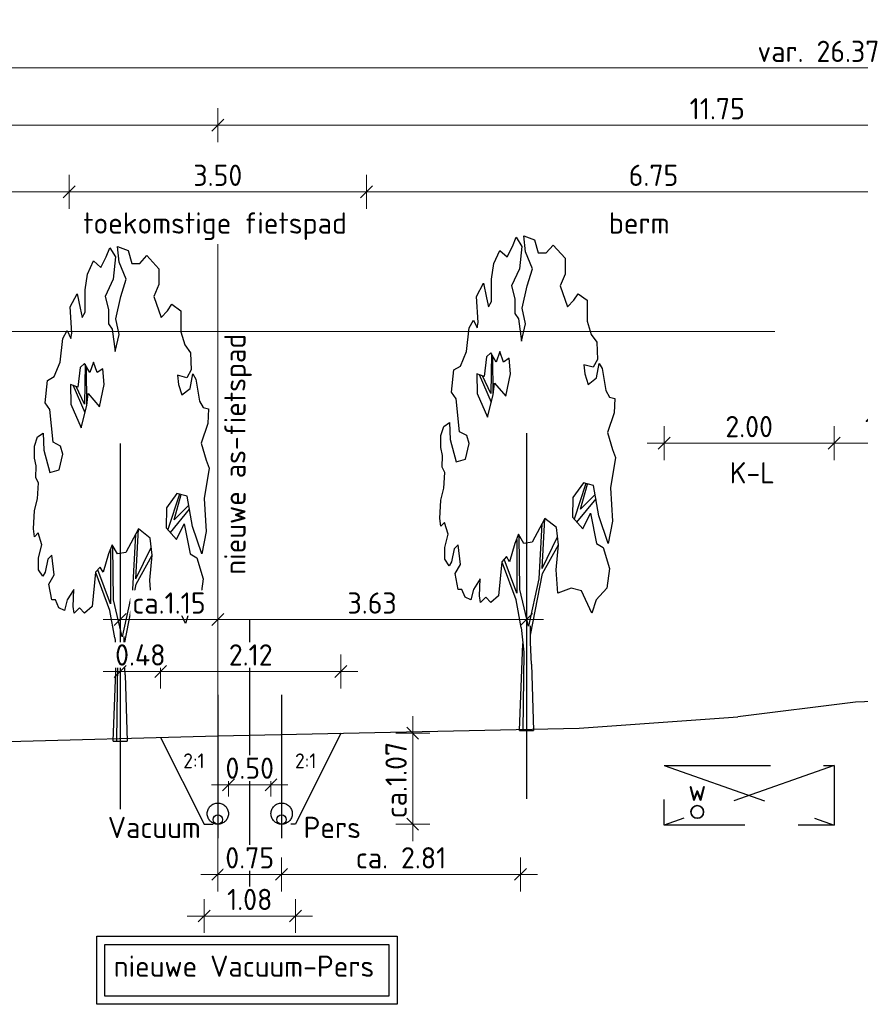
# Model space of a CAD drawing. Header units: metres. Extents: x 149090 to 161988, y 479090 to 487021.
# Tile 48 of 72: x 159083 to 159093, y 484429 to 484440. Entities that reach past the tile are written whole.
import ezdxf

# ---------------------------------------------------------------- set-up
doc = ezdxf.new("R2010")
doc.units = ezdxf.units.M
for name, pattern in [('AL-NAP_LIJN', [15.25, 12, -1.5, 0.25, -1.5]), ('AM-AS', [16, 10, -2, 2, -2]), ('DASHED2', [0.375, 0.25, -0.125])]:
    doc.linetypes.add(name, pattern=pattern)
doc.layers.get('0').update_dxf_attribs({"lineweight": 25})
doc.layers.get('Defpoints').update_dxf_attribs({"color": 211, "lineweight": 25})
for name, color, linetype, lineweight in [('N-WE-AM-AS_WEG_GEBIEDSONTSLUITINGSWEG-G', 10, 'AM-AS', 18), ('X-XX-AL-LEGENDA-S', 7, 'Continuous', 25), ('X-XX-AL-M', 7, 'Continuous', 18), ('X-XX-AL-NAP-G', 7, 'AL-NAP_LIJN', 18), ('X-XX-AL-PROFIEL-B-G', 7, 'Continuous', 25), ('X-XX-AL-PROFIEL-N-G', 7, 'Continuous', 35), ('X-XX-AL-T25', 7, 'Continuous', 25)]:
    doc.layers.add(name, color=color, linetype=linetype, lineweight=lineweight)
doc.styles.add('NLCS-ISO-M100-T25', font='NLCS-ISO.ttf')
doc.dimstyles.new('NLCS-M100-T25-SCHRAP-X_L2_H1', dxfattribs={"dimscale": 0.1, "dimtxt": 2.5, "dimasz": 1.4, "dimexe": 2, "dimexo": 2, "dimgap": 0.7, "dimtad": 1, "dimzin": 0, "dimdsep": 46, "dimtxsty": 'NLCS-ISO-M100-T25', "dimblk": 'OBLIQUE', "dimcen": 0, "dimdle": 2, "dimclrd": 256, "dimclre": 256, "dimclrt": 256, "dimadec": 1, "dimazin": 0, "dimtfac": 1, "dimtofl": 0, "dimtmove": 1, "dimatfit": 0, "dimldrblk": 'OBLIQUE', "dimfxl": 2, "dimfxlon": 1, "dimtfill": 1, "dimtfillclr": 254, "dimtolj": 1, "dimtzin": 0, "dimlwd": 18, "dimlwe": 18, "dimarcsym": 0})

# ---------------------------------------------------------------- blocks, each defined once
blk = doc.blocks.new('_Oblique')
at = {"color": 0, "linetype": 'ByBlock', "lineweight": -2}
blk.add_line((-0.5, -0.5), (0.5, 0.5), dxfattribs=at)
blk = doc.blocks.new('*D96')
at = {"layer": 'Defpoints', "color": 0, "transparency": 16777216}
for p in [(159084.977, 484438.987), (159084.977, 484437.588), (159096.727, 484437.588)]:
    blk.add_point(p, dxfattribs=at)
at = {"layer": 'X-XX-AL-M', "linetype": 'Continuous', "lineweight": 18, "transparency": 16777216}
for p, q in [((159084.977, 484438.787), (159084.977, 484439.187)), ((159096.727, 484438.787), (159096.727, 484439.187)), ((159096.927, 484438.987), (159084.777, 484438.987))]:
    blk.add_line(p, q, dxfattribs=at)
at = {"layer": 'X-XX-AL-M', "lineweight": 18, "transparency": 16777216, "xscale": 0.14, "yscale": 0.14, "zscale": 0.14, "rotation": 180}
blk.add_blockref('_Oblique', (159084.977, 484438.987), dxfattribs=at)
at = {"layer": 'X-XX-AL-M', "lineweight": 18, "transparency": 16777216, "xscale": 0.14, "yscale": 0.14, "zscale": 0.14}
blk.add_blockref('_Oblique', (159096.727, 484438.987), dxfattribs=at)
at = {"layer": 'X-XX-AL-M', "transparency": 16777216, "insert": (159090.852, 484439.182), "char_height": 0.25, "attachment_point": 5, "style": 'NLCS-ISO-M100-T25', "bg_fill": 3, "box_fill_scale": 1.1, "bg_fill_color": 256, "bg_fill_true_color": 13158600, "bg_fill_transparency": 0}
blk.add_mtext('\\A1;11.75', dxfattribs=at)
blk = doc.blocks.new('*D97')
at = {"layer": 'Defpoints', "color": 0, "transparency": 16777216}
for p in [(159105.227, 484439.662), (159078.857, 484436.559), (159105.227, 484436.559)]:
    blk.add_point(p, dxfattribs=at)
at = {"layer": 'X-XX-AL-M', "linetype": 'Continuous', "lineweight": 18, "transparency": 16777216}
for p, q in [((159078.857, 484439.462), (159078.857, 484439.862)), ((159105.227, 484439.462), (159105.227, 484439.862)), ((159078.657, 484439.662), (159105.427, 484439.662))]:
    blk.add_line(p, q, dxfattribs=at)
at = {"layer": 'X-XX-AL-M', "lineweight": 18, "transparency": 16777216, "xscale": 0.14, "yscale": 0.14, "zscale": 0.14, "rotation": 180}
blk.add_blockref('_Oblique', (159078.857, 484439.662), dxfattribs=at)
at = {"layer": 'X-XX-AL-M', "lineweight": 18, "transparency": 16777216, "xscale": 0.14, "yscale": 0.14, "zscale": 0.14}
blk.add_blockref('_Oblique', (159105.227, 484439.662), dxfattribs=at)
at = {"layer": 'X-XX-AL-M', "transparency": 16777216, "insert": (159092.042, 484439.857), "char_height": 0.25, "attachment_point": 5, "style": 'NLCS-ISO-M100-T25', "bg_fill": 3, "box_fill_scale": 1.1, "bg_fill_color": 256, "bg_fill_true_color": 13158600, "bg_fill_transparency": 0}
blk.add_mtext('\\A1;var. 26.37 ', dxfattribs=at)
blk = doc.blocks.new('*D101')
at = {"layer": 'Defpoints', "color": 0, "transparency": 16777216}
for p in [(159078.857, 484438.987), (159084.977, 484437.588), (159078.857, 484436.559)]:
    blk.add_point(p, dxfattribs=at)
at = {"layer": 'X-XX-AL-M', "linetype": 'Continuous', "lineweight": 18, "transparency": 16777216}
for p, q in [((159078.857, 484438.787), (159078.857, 484439.187)), ((159084.977, 484438.787), (159084.977, 484439.187)), ((159085.177, 484438.987), (159078.657, 484438.987))]:
    blk.add_line(p, q, dxfattribs=at)
at = {"layer": 'X-XX-AL-M', "lineweight": 18, "transparency": 16777216, "xscale": 0.14, "yscale": 0.14, "zscale": 0.14, "rotation": 180}
blk.add_blockref('_Oblique', (159078.857, 484438.987), dxfattribs=at)
at = {"layer": 'X-XX-AL-M', "lineweight": 18, "transparency": 16777216, "xscale": 0.14, "yscale": 0.14, "zscale": 0.14}
blk.add_blockref('_Oblique', (159084.977, 484438.987), dxfattribs=at)
at = {"layer": 'X-XX-AL-M', "transparency": 16777216, "insert": (159081.917, 484439.182), "char_height": 0.25, "attachment_point": 5, "style": 'NLCS-ISO-M100-T25', "bg_fill": 3, "box_fill_scale": 1.1, "bg_fill_color": 256, "bg_fill_true_color": 13158600, "bg_fill_transparency": 0}
blk.add_mtext('\\A1;ca. 6.12', dxfattribs=at)
blk = doc.blocks.new('*D102')
at = {"layer": 'Defpoints', "color": 0, "transparency": 16777216}
for p in [(159092.227, 484435.245), (159090.227, 484431.449), (159092.227, 484431.449)]:
    blk.add_point(p, dxfattribs=at)
at = {"layer": 'X-XX-AL-M', "linetype": 'Continuous', "lineweight": 18, "transparency": 16777216}
for p, q in [((159090.227, 484435.045), (159090.227, 484435.445)), ((159092.227, 484435.045), (159092.227, 484435.445)), ((159090.027, 484435.245), (159092.427, 484435.245))]:
    blk.add_line(p, q, dxfattribs=at)
at = {"layer": 'X-XX-AL-M', "lineweight": 18, "transparency": 16777216, "xscale": 0.14, "yscale": 0.14, "zscale": 0.14, "rotation": 180}
blk.add_blockref('_Oblique', (159090.227, 484435.245), dxfattribs=at)
at = {"layer": 'X-XX-AL-M', "lineweight": 18, "transparency": 16777216, "xscale": 0.14, "yscale": 0.14, "zscale": 0.14}
blk.add_blockref('_Oblique', (159092.227, 484435.245), dxfattribs=at)
at = {"layer": 'X-XX-AL-M', "transparency": 16777216, "insert": (159091.227, 484435.44), "char_height": 0.25, "attachment_point": 5, "style": 'NLCS-ISO-M100-T25', "bg_fill": 3, "box_fill_scale": 1.1, "bg_fill_color": 256, "bg_fill_true_color": 13158600, "bg_fill_transparency": 0}
blk.add_mtext('\\A1;2.00', dxfattribs=at)
blk = doc.blocks.new('*D103')
at = {"layer": 'Defpoints', "color": 0, "transparency": 16777216}
for p in [(159093.477, 484435.245), (159092.227, 484431.449), (159093.477, 484429.992)]:
    blk.add_point(p, dxfattribs=at)
at = {"layer": 'X-XX-AL-M', "linetype": 'Continuous', "lineweight": 18, "transparency": 16777216}
for p, q in [((159092.227, 484435.045), (159092.227, 484435.445)), ((159093.477, 484435.045), (159093.477, 484435.445)), ((159092.027, 484435.245), (159093.677, 484435.245))]:
    blk.add_line(p, q, dxfattribs=at)
at = {"layer": 'X-XX-AL-M', "lineweight": 18, "transparency": 16777216, "xscale": 0.14, "yscale": 0.14, "zscale": 0.14, "rotation": 180}
blk.add_blockref('_Oblique', (159092.227, 484435.245), dxfattribs=at)
at = {"layer": 'X-XX-AL-M', "lineweight": 18, "transparency": 16777216, "xscale": 0.14, "yscale": 0.14, "zscale": 0.14}
blk.add_blockref('_Oblique', (159093.477, 484435.245), dxfattribs=at)
at = {"layer": 'X-XX-AL-M', "transparency": 16777216, "insert": (159092.852, 484435.44), "char_height": 0.25, "attachment_point": 5, "style": 'NLCS-ISO-M100-T25', "bg_fill": 3, "box_fill_scale": 1.1, "bg_fill_color": 256, "bg_fill_true_color": 13158600, "bg_fill_transparency": 0}
blk.add_mtext('\\A1;1.25', dxfattribs=at)
blk = doc.blocks.new('*D107')
at = {"layer": 'Defpoints', "color": 0, "transparency": 16777216}
for p in [(159086.727, 484438.203), (159086.727, 484432.179), (159093.477, 484432.195)]:
    blk.add_point(p, dxfattribs=at)
at = {"layer": 'X-XX-AL-M', "linetype": 'Continuous', "lineweight": 18, "transparency": 16777216}
for p, q in [((159086.727, 484438.003), (159086.727, 484438.403)), ((159093.477, 484438.003), (159093.477, 484438.403)), ((159093.677, 484438.203), (159086.527, 484438.203))]:
    blk.add_line(p, q, dxfattribs=at)
at = {"layer": 'X-XX-AL-M', "lineweight": 18, "transparency": 16777216, "xscale": 0.14, "yscale": 0.14, "zscale": 0.14, "rotation": 180}
blk.add_blockref('_Oblique', (159086.727, 484438.203), dxfattribs=at)
at = {"layer": 'X-XX-AL-M', "lineweight": 18, "transparency": 16777216, "xscale": 0.14, "yscale": 0.14, "zscale": 0.14}
blk.add_blockref('_Oblique', (159093.477, 484438.203), dxfattribs=at)
at = {"layer": 'X-XX-AL-M', "transparency": 16777216, "insert": (159090.102, 484438.398), "char_height": 0.25, "attachment_point": 5, "style": 'NLCS-ISO-M100-T25', "bg_fill": 3, "box_fill_scale": 1.1, "bg_fill_color": 256, "bg_fill_true_color": 13158600, "bg_fill_transparency": 0}
blk.add_mtext('\\A1;6.75', dxfattribs=at)
blk = doc.blocks.new('*D108')
at = {"layer": 'Defpoints', "color": 0, "transparency": 16777216}
for p in [(159083.227, 484438.203), (159083.227, 484432.179), (159086.727, 484432.179)]:
    blk.add_point(p, dxfattribs=at)
at = {"layer": 'X-XX-AL-M', "linetype": 'Continuous', "lineweight": 18, "transparency": 16777216}
for p, q in [((159083.227, 484438.003), (159083.227, 484438.403)), ((159086.727, 484438.003), (159086.727, 484438.403)), ((159086.927, 484438.203), (159083.027, 484438.203))]:
    blk.add_line(p, q, dxfattribs=at)
at = {"layer": 'X-XX-AL-M', "lineweight": 18, "transparency": 16777216, "xscale": 0.14, "yscale": 0.14, "zscale": 0.14, "rotation": 180}
blk.add_blockref('_Oblique', (159083.227, 484438.203), dxfattribs=at)
at = {"layer": 'X-XX-AL-M', "lineweight": 18, "transparency": 16777216, "xscale": 0.14, "yscale": 0.14, "zscale": 0.14}
blk.add_blockref('_Oblique', (159086.727, 484438.203), dxfattribs=at)
at = {"layer": 'X-XX-AL-M', "transparency": 16777216, "insert": (159084.977, 484438.398), "char_height": 0.25, "attachment_point": 5, "style": 'NLCS-ISO-M100-T25', "bg_fill": 3, "box_fill_scale": 1.1, "bg_fill_color": 256, "bg_fill_true_color": 13158600, "bg_fill_transparency": 0}
blk.add_mtext('\\A1;3.50', dxfattribs=at)
blk = doc.blocks.new('*D109')
at = {"layer": 'Defpoints', "color": 0, "transparency": 16777216}
for p in [(159080.018, 484438.203), (159083.227, 484432.179), (159080.018, 484431.666)]:
    blk.add_point(p, dxfattribs=at)
at = {"layer": 'X-XX-AL-M', "linetype": 'Continuous', "lineweight": 18, "transparency": 16777216}
for p, q in [((159080.018, 484438.003), (159080.018, 484438.403)), ((159083.227, 484438.003), (159083.227, 484438.403)), ((159083.427, 484438.203), (159079.818, 484438.203))]:
    blk.add_line(p, q, dxfattribs=at)
at = {"layer": 'X-XX-AL-M', "lineweight": 18, "transparency": 16777216, "xscale": 0.14, "yscale": 0.14, "zscale": 0.14, "rotation": 180}
blk.add_blockref('_Oblique', (159080.018, 484438.203), dxfattribs=at)
at = {"layer": 'X-XX-AL-M', "lineweight": 18, "transparency": 16777216, "xscale": 0.14, "yscale": 0.14, "zscale": 0.14}
blk.add_blockref('_Oblique', (159083.227, 484438.203), dxfattribs=at)
at = {"layer": 'X-XX-AL-M', "transparency": 16777216, "insert": (159081.622, 484438.398), "char_height": 0.25, "attachment_point": 5, "style": 'NLCS-ISO-M100-T25', "bg_fill": 3, "box_fill_scale": 1.1, "bg_fill_color": 256, "bg_fill_true_color": 13158600, "bg_fill_transparency": 0}
blk.add_mtext('\\A1;3.21', dxfattribs=at)
blk = doc.blocks.new('*D111')
at = {"layer": 'Defpoints', "color": 0, "transparency": 16777216}
for p in [(159085.102, 484430.884), (159085.602, 484430.884)]:
    blk.add_point(p, dxfattribs=at)
at = {"layer": 'X-XX-AL-M', "linetype": 'Continuous', "lineweight": 18, "transparency": 16777216}
for p, q in [((159085.102, 484431.084), (159085.102, 484431.424)), ((159085.602, 484431.084), (159085.602, 484431.424)), ((159085.802, 484431.224), (159084.902, 484431.224))]:
    blk.add_line(p, q, dxfattribs=at)
at = {"layer": 'X-XX-AL-M', "transparency": 16777216, "insert": (159085.352, 484431.419), "char_height": 0.25, "attachment_point": 5, "style": 'NLCS-ISO-M100-T25', "bg_fill": 3, "box_fill_scale": 1.1, "bg_fill_color": 256, "bg_fill_true_color": 13158600, "bg_fill_transparency": 0}
blk.add_mtext('\\A1;0.50', dxfattribs=at)
at = {"layer": 'Defpoints', "color": 0, "transparency": 16777216}
blk.add_point((159085.102, 484431.224), dxfattribs=at)
at = {"layer": 'X-XX-AL-M', "lineweight": 18, "transparency": 16777216, "xscale": 0.14, "yscale": 0.14, "zscale": 0.14, "rotation": 180}
blk.add_blockref('_Oblique', (159085.102, 484431.224), dxfattribs=at)
at = {"layer": 'X-XX-AL-M', "lineweight": 18, "transparency": 16777216, "xscale": 0.14, "yscale": 0.14, "zscale": 0.14}
blk.add_blockref('_Oblique', (159085.602, 484431.224), dxfattribs=at)
blk = doc.blocks.new('*D112')
at = {"layer": 'Defpoints', "color": 0, "transparency": 16777216}
for p in [(159084.977, 484430.596), (159085.727, 484430.596)]:
    blk.add_point(p, dxfattribs=at)
at = {"layer": 'X-XX-AL-LEGENDA-S', "linetype": 'Continuous', "lineweight": 18, "transparency": 16777216}
for p, q in [((159084.977, 484430.369), (159084.977, 484429.969)), ((159085.727, 484430.369), (159085.727, 484429.969)), ((159085.927, 484430.169), (159084.777, 484430.169))]:
    blk.add_line(p, q, dxfattribs=at)
at = {"layer": 'X-XX-AL-LEGENDA-S', "lineweight": 18, "transparency": 16777216, "xscale": 0.14, "yscale": 0.14, "zscale": 0.14, "rotation": 180}
blk.add_blockref('_Oblique', (159084.977, 484430.169), dxfattribs=at)
at = {"layer": 'X-XX-AL-LEGENDA-S', "lineweight": 18, "transparency": 16777216, "xscale": 0.14, "yscale": 0.14, "zscale": 0.14}
blk.add_blockref('_Oblique', (159085.727, 484430.169), dxfattribs=at)
at = {"layer": 'X-XX-AL-LEGENDA-S', "transparency": 16777216, "insert": (159085.352, 484430.364), "char_height": 0.25, "attachment_point": 5, "style": 'NLCS-ISO-M100-T25', "bg_fill": 3, "box_fill_scale": 1.1, "bg_fill_color": 256, "bg_fill_true_color": 13158600, "bg_fill_transparency": 0}
blk.add_mtext('\\A1;0.75', dxfattribs=at)
at = {"layer": 'Defpoints', "color": 0, "transparency": 16777216}
blk.add_point((159084.977, 484430.169), dxfattribs=at)
blk = doc.blocks.new('SGR-BOOM_S01_P_ZIJ-D')
at = {"color": 0, "linetype": 'ByBlock'}
for p, q in [((-0.605, 14.244), (-0.384, 14.515)), ((-0.384, 14.515), (-0.053, 14.244)), ((0.057, 14.554), (0.692, 14.438)), ((0.168, 14.09), (0.057, 14.554)), ((-0.909, 13.935), (-0.605, 14.244)), ((-0.053, 14.244), (-0.191, 13.587)), ((0.692, 14.438), (0.913, 14.051)), ((1.382, 14.051), (1.796, 14.283)), ((1.796, 14.283), (2.486, 13.896)), ((-1.709, 13.742), (-1.35, 14.128)), ((-1.35, 14.128), (-0.909, 13.935)), ((0.582, 13.587), (0.168, 14.09)), ((0.913, 14.051), (1.382, 14.051)), ((-1.847, 13.278), (-1.709, 13.742)), ((2.486, 13.896), (2.486, 13.432)), ((-0.191, 13.587), (-0.66, 13.084)), ((0.251, 13.084), (0.582, 13.587)), ((2.486, 13.432), (2.21, 13.084)), ((-2.73, 12.775), (-2.316, 13.162)), ((-2.316, 13.162), (-2.123, 12.736)), ((-1.847, 12.62), (-1.847, 13.278)), ((-0.66, 13.084), (-0.467, 12.698)), ((-0.025, 12.427), (0.251, 13.084)), ((2.21, 13.084), (2.624, 12.466)), ((-2.62, 12.002), (-2.73, 12.775)), ((3.011, 12.659), (3.259, 12.852)), ((3.259, 12.852), (3.783, 12.659)), ((-2.123, 12.736), (-2.013, 12.466)), ((-2.013, 12.466), (-1.847, 12.62)), ((-0.467, 12.698), (-0.467, 12.272)), ((2.624, 12.466), (3.011, 12.659)), ((3.783, 12.659), (3.783, 12.04)), ((-0.467, 12.272), (-0.246, 12.118)), ((0.168, 11.963), (-0.025, 12.427)), ((-3.144, 11.847), (-2.896, 12.079)), ((-2.896, 12.079), (-2.675, 11.847)), ((-2.675, 11.847), (-2.62, 12.002)), ((-0.246, 12.118), (-0.081, 11.46)), ((-0.081, 11.46), (0.168, 11.963)), ((3.783, 12.04), (4.032, 11.654)), ((-3.31, 11.151), (-3.144, 11.847)), ((4.032, 11.654), (4.363, 11.422)), ((4.363, 11.422), (4.391, 10.919)), ((-3.669, 10.725), (-3.31, 11.151)), ((-1.875, 11.112), (-2.123, 10.996)), ((-1.571, 10.841), (-1.875, 11.112)), ((-1.844, 11.085), (-1.875, 9.913)), ((-1.35, 11.151), (-1.571, 10.841)), ((-1.129, 10.841), (-1.35, 11.151)), ((-4.055, 10.609), (-3.669, 10.725)), ((-2.123, 10.996), (-2.261, 10.416)), ((-1.731, 9.898), (-1.764, 10.996)), ((-0.798, 10.957), (-1.129, 10.841)), ((-0.715, 10.493), (-0.798, 10.957)), ((3.59, 10.764), (3.645, 10.493)), ((4.142, 10.687), (3.59, 10.764)), ((4.391, 10.919), (4.142, 10.687)), ((4.335, 10.377), (4.501, 10.803)), ((4.501, 10.803), (4.667, 10.648)), ((-4.193, 9.952), (-4.055, 10.609)), ((-2.703, 10.493), (-2.675, 9.913)), ((-2.261, 10.416), (-2.703, 10.493)), ((-1.848, 9.655), (-2.554, 10.467)), ((-1.875, 9.913), (-2.36, 10.433)), ((-0.991, 9.836), (-0.715, 10.493)), ((3.645, 10.493), (3.839, 10.184)), ((4.667, 10.648), (4.883, 10.004)), ((-1.737, 9.875), (-1.654, 10.223)), ((-1.654, 10.223), (-0.991, 9.836)), ((3.839, 10.184), (4.335, 10.377)), ((-3.917, 9.759), (-4.193, 9.952)), ((-2.675, 9.913), (-2.068, 9.217)), ((-2.068, 9.217), (-1.737, 9.875)), ((4.883, 10.004), (5.104, 9.811)), ((-3.724, 8.792), (-3.917, 9.759)), ((5.104, 9.811), (5.407, 9.772)), ((5.407, 9.772), (5.38, 9.347)), ((5.38, 9.347), (4.993, 8.767)), ((-4.635, 8.947), (-4.304, 9.063)), ((-4.304, 9.063), (-4.276, 8.56)), ((-4.828, 8.676), (-4.635, 8.947)), ((-3.282, 8.676), (-3.724, 8.792)), ((4.993, 8.767), (5.269, 8.264)), ((-4.828, 8.328), (-4.828, 8.676)), ((-4.276, 8.56), (-3.917, 7.903)), ((-3.365, 7.98), (-3.144, 8.444)), ((-3.144, 8.444), (-3.282, 8.676)), ((-4.718, 8.096), (-4.828, 8.328)), ((5.269, 8.264), (5.462, 8.032)), ((-4.745, 7.748), (-4.718, 8.096)), ((-3.917, 7.903), (-3.365, 7.98)), ((5.462, 8.032), (5.157, 7.141)), ((-4.58, 7.593), (-4.745, 7.748)), ((-4.635, 7.129), (-4.58, 7.593)), ((3.563, 7.284), (2.955, 6.858)), ((3.713, 7.265), (3.025, 6.223)), ((3.397, 6.51), (3.81, 7.252)), ((4.17, 7.206), (3.563, 7.284)), ((-4.828, 6.781), (-4.635, 7.129)), ((4.473, 6.317), (4.17, 7.206)), ((5.157, 7.141), (5.274, 6.162)), ((-4.883, 6.24), (-4.828, 6.781)), ((2.955, 6.858), (2.928, 6.278)), ((3.184, 6.131), (4.308, 6.82)), ((3.397, 6.51), (4.26, 6.943)), ((3.535, 5.93), (3.977, 6.394)), ((3.977, 6.394), (4.335, 5.505)), ((-4.828, 6.008), (-4.883, 6.24)), ((-4.607, 6.124), (-4.828, 6.008)), ((-4.386, 5.776), (-4.607, 6.124)), ((1.299, 6.24), (0.554, 5.544)), ((1.134, 4.77), (1.299, 6.24)), ((1.989, 5.969), (1.299, 6.24)), ((2.928, 6.278), (3.535, 5.93)), ((5.025, 5.505), (4.473, 6.317)), ((5.274, 6.162), (5.025, 5.505)), ((1.124, 6.076), (0.941, 4.461)), ((2.1, 5.466), (1.989, 5.969)), ((-4.58, 5.389), (-4.386, 5.776)), ((-0.246, 5.776), (-0.467, 5.505)), ((-0.357, 5.621), (-0.357, 4.036)), ((0.057, 5.505), (-0.246, 5.776)), ((-0.163, 4.152), (-0.219, 5.737)), ((0.554, 5.544), (0.057, 5.505)), ((1.134, 4.77), (2.045, 5.698)), ((-4.58, 5.041), (-4.58, 5.389)), ((-4.028, 5.35), (-4.193, 4.964)), ((-3.807, 5.466), (-4.028, 5.35)), ((-3.669, 4.886), (-3.807, 5.466)), ((-0.467, 5.505), (-0.771, 4.964)), ((1.161, 4.616), (2.1, 5.466)), ((1.962, 4.732), (2.1, 5.466)), ((4.335, 5.505), (4.722, 5.389)), ((4.722, 5.389), (5.108, 4.77)), ((-4.331, 4.848), (-4.58, 5.041)), ((-4.193, 4.964), (-4.331, 4.848)), ((-1.24, 4.964), (-1.433, 3.958)), ((-0.964, 5.118), (-1.24, 4.964)), ((-0.357, 4.036), (-1.102, 5.041)), ((-0.771, 4.964), (-0.964, 5.118)), ((-3.972, 4.616), (-3.669, 4.886)), ((-0.384, 3.842), (-1.185, 4.925)), ((2.072, 4.036), (1.962, 4.732)), ((5.108, 4.77), (4.943, 4.19)), ((-3.807, 4.152), (-3.972, 4.616)), ((-2.509, 4.461), (-2.896, 4.152)), ((-2.537, 3.958), (-2.509, 4.461)), ((0.941, 4.461), (0.333, 3.069)), ((0.454, 2.801), (1.161, 4.616)), ((-3.586, 4.152), (-3.807, 4.152)), ((-3.393, 3.92), (-3.586, 4.152)), ((-2.896, 4.152), (-3.062, 3.842)), ((0.333, 3.069), (-0.163, 4.152)), ((2.845, 4.19), (2.072, 4.036)), ((3.452, 4.113), (2.845, 4.19)), ((4.059, 3.455), (3.452, 4.113)), ((4.943, 4.19), (4.308, 3.842)), ((-3.062, 3.842), (-3.393, 3.92)), ((-2.482, 3.765), (-2.537, 3.958)), ((-2.178, 3.92), (-2.482, 3.765)), ((-1.875, 3.765), (-2.178, 3.92)), ((-1.433, 3.958), (-1.875, 3.765)), ((-0.095, 3.034), (-0.384, 3.842)), ((4.308, 3.842), (4.059, 3.455)), ((-0.095, 3.034), (0.056, 2.304)), ((0.459, 2.586), (0.446, 3.078)), ((-0.2, 0), (0.002, 2.564)), ((0.522, 1.947), (0.459, 2.586)), ((0.056, 2.304), (0, 0)), ((0.522, 1.947), (0.635, 0))]:
    blk.add_line(p, q, dxfattribs=at)
blk.add_line((-0.2, 0), (0.635, 0))
blk = doc.blocks.new('*D114')
at = {"layer": 'Defpoints', "color": 0, "transparency": 16777216}
for p in [(159084.815, 484430.759), (159085.89, 484430.759), (159085.89, 484429.679)]:
    blk.add_point(p, dxfattribs=at)
at = {"layer": 'X-XX-AL-M', "linetype": 'Continuous', "lineweight": 18, "transparency": 16777216}
for p, q in [((159084.815, 484429.879), (159084.815, 484429.479)), ((159085.89, 484429.879), (159085.89, 484429.479)), ((159084.615, 484429.679), (159086.09, 484429.679))]:
    blk.add_line(p, q, dxfattribs=at)
at = {"layer": 'X-XX-AL-M', "lineweight": 18, "transparency": 16777216, "xscale": 0.14, "yscale": 0.14, "zscale": 0.14, "rotation": 180}
blk.add_blockref('_Oblique', (159084.815, 484429.679), dxfattribs=at)
at = {"layer": 'X-XX-AL-M', "lineweight": 18, "transparency": 16777216, "xscale": 0.14, "yscale": 0.14, "zscale": 0.14}
blk.add_blockref('_Oblique', (159085.89, 484429.679), dxfattribs=at)
at = {"layer": 'X-XX-AL-M', "transparency": 16777216, "insert": (159085.352, 484429.874), "char_height": 0.25, "attachment_point": 5, "style": 'NLCS-ISO-M100-T25', "bg_fill": 3, "box_fill_scale": 1.1, "bg_fill_color": 256, "bg_fill_true_color": 13158600, "bg_fill_transparency": 0}
blk.add_mtext('\\A1;1.08', dxfattribs=at)
blk = doc.blocks.new('*D115')
at = {"layer": 'Defpoints', "color": 0, "transparency": 16777216}
for p in [(159086.425, 484431.83), (159084.977, 484430.759)]:
    blk.add_point(p, dxfattribs=at)
at = {"layer": 'X-XX-AL-M', "linetype": 'Continuous', "lineweight": 18, "transparency": 16777216}
for p, q in [((159087.269, 484430.559), (159087.269, 484432.03)), ((159087.069, 484431.83), (159087.469, 484431.83)), ((159087.069, 484430.759), (159087.469, 484430.759))]:
    blk.add_line(p, q, dxfattribs=at)
at = {"layer": 'X-XX-AL-M', "transparency": 16777216, "insert": (159087.074, 484431.279), "char_height": 0.25, "attachment_point": 5, "rotation": 90, "style": 'NLCS-ISO-M100-T25', "bg_fill": 3, "box_fill_scale": 1.1, "bg_fill_color": 256, "bg_fill_true_color": 13158600, "bg_fill_transparency": 0}
blk.add_mtext('\\A1;ca.1.07', dxfattribs=at)
at = {"layer": 'Defpoints', "color": 0, "transparency": 16777216}
blk.add_point((159087.269, 484431.83), dxfattribs=at)
at = {"layer": 'X-XX-AL-M', "lineweight": 18, "transparency": 16777216, "xscale": 0.14, "yscale": 0.14, "zscale": 0.14}
for p, rotation in [((159087.269, 484431.83), 90), ((159087.269, 484430.759), 270)]:
    blk.add_blockref('_Oblique', p, dxfattribs=dict(at, rotation=rotation))
blk = doc.blocks.new('*D116')
at = {"layer": 'Defpoints', "color": 0, "transparency": 16777216}
for p in [(159086.425, 484432.557), (159084.304, 484431.781), (159086.425, 484431.83)]:
    blk.add_point(p, dxfattribs=at)
at = {"layer": 'X-XX-AL-M', "linetype": 'Continuous', "lineweight": 18, "transparency": 16777216}
for p, q in [((159084.304, 484432.357), (159084.304, 484432.757)), ((159086.425, 484432.357), (159086.425, 484432.757)), ((159084.104, 484432.557), (159086.625, 484432.557))]:
    blk.add_line(p, q, dxfattribs=at)
at = {"layer": 'X-XX-AL-M', "lineweight": 18, "transparency": 16777216, "xscale": 0.14, "yscale": 0.14, "zscale": 0.14, "rotation": 180}
blk.add_blockref('_Oblique', (159084.304, 484432.557), dxfattribs=at)
at = {"layer": 'X-XX-AL-M', "lineweight": 18, "transparency": 16777216, "xscale": 0.14, "yscale": 0.14, "zscale": 0.14}
blk.add_blockref('_Oblique', (159086.425, 484432.557), dxfattribs=at)
at = {"layer": 'X-XX-AL-M', "transparency": 16777216, "insert": (159085.364, 484432.752), "char_height": 0.25, "attachment_point": 5, "style": 'NLCS-ISO-M100-T25', "bg_fill": 3, "box_fill_scale": 1.1, "bg_fill_color": 256, "bg_fill_true_color": 13158600, "bg_fill_transparency": 0}
blk.add_mtext('\\A1;2.12', dxfattribs=at)
blk = doc.blocks.new('*D117')
at = {"layer": 'Defpoints', "color": 0, "transparency": 16777216}
for p in [(159083.827, 484430.935), (159084.977, 484430.596)]:
    blk.add_point(p, dxfattribs=at)
at = {"layer": 'X-XX-AL-LEGENDA-S', "linetype": 'Continuous', "lineweight": 18, "transparency": 16777216}
for p, q in [((159083.827, 484432.968), (159083.827, 484433.368)), ((159084.977, 484432.968), (159084.977, 484433.368)), ((159085.177, 484433.168), (159083.627, 484433.168))]:
    blk.add_line(p, q, dxfattribs=at)
at = {"layer": 'X-XX-AL-LEGENDA-S', "lineweight": 18, "transparency": 16777216, "xscale": 0.14, "yscale": 0.14, "zscale": 0.14, "rotation": 180}
blk.add_blockref('_Oblique', (159083.827, 484433.168), dxfattribs=at)
at = {"layer": 'X-XX-AL-LEGENDA-S', "lineweight": 18, "transparency": 16777216, "xscale": 0.14, "yscale": 0.14, "zscale": 0.14}
blk.add_blockref('_Oblique', (159084.977, 484433.168), dxfattribs=at)
at = {"layer": 'X-XX-AL-LEGENDA-S', "transparency": 16777216, "insert": (159084.402, 484433.363), "char_height": 0.25, "attachment_point": 5, "style": 'NLCS-ISO-M100-T25', "bg_fill": 3, "box_fill_scale": 1.1, "bg_fill_color": 256, "bg_fill_true_color": 13158600, "bg_fill_transparency": 0}
blk.add_mtext('\\A1;ca.1.15', dxfattribs=at)
at = {"layer": 'Defpoints', "color": 0, "transparency": 16777216}
blk.add_point((159083.827, 484433.168), dxfattribs=at)
blk = doc.blocks.new('*D118')
at = {"layer": 'Defpoints', "color": 0, "transparency": 16777216}
for p in [(159088.537, 484431.059), (159085.727, 484430.596), (159088.537, 484430.169)]:
    blk.add_point(p, dxfattribs=at)
at = {"layer": 'X-XX-AL-LEGENDA-S', "linetype": 'Continuous', "lineweight": 18, "transparency": 16777216}
for p, q in [((159085.727, 484430.369), (159085.727, 484429.969)), ((159088.537, 484430.369), (159088.537, 484429.969)), ((159085.527, 484430.169), (159088.737, 484430.169))]:
    blk.add_line(p, q, dxfattribs=at)
at = {"layer": 'X-XX-AL-LEGENDA-S', "lineweight": 18, "transparency": 16777216, "xscale": 0.14, "yscale": 0.14, "zscale": 0.14, "rotation": 180}
blk.add_blockref('_Oblique', (159085.727, 484430.169), dxfattribs=at)
at = {"layer": 'X-XX-AL-LEGENDA-S', "lineweight": 18, "transparency": 16777216, "xscale": 0.14, "yscale": 0.14, "zscale": 0.14}
blk.add_blockref('_Oblique', (159088.537, 484430.169), dxfattribs=at)
at = {"layer": 'X-XX-AL-LEGENDA-S', "transparency": 16777216, "insert": (159087.132, 484430.364), "char_height": 0.25, "attachment_point": 5, "style": 'NLCS-ISO-M100-T25', "bg_fill": 3, "box_fill_scale": 1.1, "bg_fill_color": 256, "bg_fill_true_color": 13158600, "bg_fill_transparency": 0}
blk.add_mtext('\\A1;ca. 2.81', dxfattribs=at)
blk = doc.blocks.new('*D119')
at = {"layer": 'Defpoints', "color": 0, "transparency": 16777216}
for p in [(159083.827, 484432.176), (159084.304, 484431.781)]:
    blk.add_point(p, dxfattribs=at)
at = {"layer": 'X-XX-AL-M', "linetype": 'Continuous', "lineweight": 18, "transparency": 16777216}
for p, q in [((159083.827, 484432.376), (159083.827, 484432.757)), ((159084.304, 484432.357), (159084.304, 484432.757)), ((159084.504, 484432.557), (159083.627, 484432.557))]:
    blk.add_line(p, q, dxfattribs=at)
at = {"layer": 'X-XX-AL-M', "transparency": 16777216, "insert": (159084.065, 484432.752), "char_height": 0.25, "attachment_point": 5, "style": 'NLCS-ISO-M100-T25', "bg_fill": 3, "box_fill_scale": 1.1, "bg_fill_color": 256, "bg_fill_true_color": 13158600, "bg_fill_transparency": 0}
blk.add_mtext('\\A1;0.48', dxfattribs=at)
at = {"layer": 'Defpoints', "color": 0, "transparency": 16777216}
blk.add_point((159083.827, 484432.557), dxfattribs=at)
at = {"layer": 'X-XX-AL-M', "lineweight": 18, "transparency": 16777216, "xscale": 0.14, "yscale": 0.14, "zscale": 0.14, "rotation": 180}
blk.add_blockref('_Oblique', (159083.827, 484432.557), dxfattribs=at)
at = {"layer": 'X-XX-AL-M', "lineweight": 18, "transparency": 16777216, "xscale": 0.14, "yscale": 0.14, "zscale": 0.14}
blk.add_blockref('_Oblique', (159084.304, 484432.557), dxfattribs=at)
blk = doc.blocks.new('*D150')
at = {"layer": 'Defpoints', "color": 0, "transparency": 16777216}
for p in [(159088.607, 484433.168), (159088.607, 484431.059), (159084.977, 484430.596)]:
    blk.add_point(p, dxfattribs=at)
at = {"layer": 'X-XX-AL-LEGENDA-S', "linetype": 'Continuous', "lineweight": 18, "transparency": 16777216}
for p, q in [((159084.977, 484432.968), (159084.977, 484433.368)), ((159088.607, 484432.968), (159088.607, 484433.368)), ((159084.777, 484433.168), (159088.807, 484433.168))]:
    blk.add_line(p, q, dxfattribs=at)
at = {"layer": 'X-XX-AL-LEGENDA-S', "lineweight": 18, "transparency": 16777216, "xscale": 0.14, "yscale": 0.14, "zscale": 0.14, "rotation": 180}
blk.add_blockref('_Oblique', (159084.977, 484433.168), dxfattribs=at)
at = {"layer": 'X-XX-AL-LEGENDA-S', "lineweight": 18, "transparency": 16777216, "xscale": 0.14, "yscale": 0.14, "zscale": 0.14}
blk.add_blockref('_Oblique', (159088.607, 484433.168), dxfattribs=at)
at = {"layer": 'X-XX-AL-LEGENDA-S', "transparency": 16777216, "insert": (159086.792, 484433.363), "char_height": 0.25, "attachment_point": 5, "style": 'NLCS-ISO-M100-T25', "bg_fill": 3, "box_fill_scale": 1.1, "bg_fill_color": 256, "bg_fill_true_color": 13158600, "bg_fill_transparency": 0}
blk.add_mtext('\\A1;3.63', dxfattribs=at)

msp = doc.modelspace()

# ---------------------------------------------------------------- linework, layer by layer
at = {"linetype": 'DASHED2', "ltscale": 5}
for p, q in [((159090.227, 484431.449), (159092.227, 484430.749)), ((159092.227, 484431.449), (159090.227, 484430.749))]:
    msp.add_line(p, q, dxfattribs=at)
at = {"linetype": 'DASHED2', "ltscale": 5, "flags": 128}
msp.add_lwpolyline([(159086.425, 484431.83), (159085.89, 484430.759), (159085.352, 484430.759)], dxfattribs=at)
msp.add_lwpolyline([(159090.227, 484431.449), (159092.227, 484431.449), (159092.227, 484430.749), (159090.227, 484430.749)], close=True, dxfattribs=at)
at = {"linetype": 'DASHED2', "ltscale": 5}
for centre in [(159084.977, 484430.884), (159085.727, 484430.884)]:
    msp.add_circle(centre, 0.125, dxfattribs=at)
at = {"layer": 'N-WE-AM-AS_WEG_GEBIEDSONTSLUITINGSWEG-G'}
msp.add_line((159084.977, 484437.588), (159084.977, 484429.992), dxfattribs=at)
at = {"layer": 'X-XX-AL-NAP-G'}
msp.add_line((159003.28, 484436.559), (159511.076, 484436.559), dxfattribs=at)
at = {"layer": 'X-XX-AL-PROFIEL-B-G'}
for p, q in [((159093.477, 484432.227), (159092.477, 484432.197)), ((159092.477, 484432.197), (159091.093, 484432.024))]:
    msp.add_line(p, q, dxfattribs=at)
at = {"layer": 'X-XX-AL-PROFIEL-B-G', "flags": 128}
msp.add_lwpolyline([(159078.857, 484431.219), (159079.757, 484431.659), (159084.977, 484431.799), (159089.227, 484431.889), (159091.093, 484432.024)], dxfattribs=at)
at = {"layer": 'X-XX-AL-PROFIEL-N-G', "color": 5, "true_color": 0x0000ff}
msp.add_circle((159090.617, 484430.904), 0.075, dxfattribs=at)
at = {"layer": 'X-XX-AL-T25'}
for points in [[(159083.552, 484429.442), (159087.087, 484429.442), (159087.087, 484428.64), (159083.552, 484428.64)], [(159083.649, 484429.344), (159086.99, 484429.344), (159086.99, 484428.737), (159083.649, 484428.737)]]:
    msp.add_lwpolyline(points, close=True, dxfattribs=at)
at = {"layer": 'X-XX-AL-T25', "color": 217, "lineweight": 30, "true_color": 0x93278f}
for centre in [(159084.977, 484430.814), (159085.727, 484430.814)]:
    msp.add_circle(centre, 0.055, dxfattribs=at)

# ---------------------------------------------------------------- texts
at = {"layer": 'X-XX-AL-PROFIEL-B-G', "style": 'NLCS-ISO-M100-T25'}
msp.add_text('w', height=0.25, dxfattribs=at).set_placement((159090.51, 484431.034))
at = {"layer": 'X-XX-AL-T25', "style": 'NLCS-ISO-M100-T25'}
for s, p in [('K-L', (159090.998, 484434.771)), ('Vacuum', (159083.683, 484430.597)), ('Pers', (159085.986, 484430.597))]:
    msp.add_text(s, height=0.25, dxfattribs=at).set_placement(p)
at = {"layer": 'X-XX-AL-T25', "insert": (159083.754, 484429.63), "char_height": 0.25, "attachment_point": 1, "style": 'NLCS-ISO-M100-T25'}
msp.add_mtext_dynamic_manual_height_columns('\\Pnieuwe Vacuum-Pers', width=4.39821, gutter_width=1.25, heights=[0], dxfattribs=at)

# ---------------------------------------------------------------- next in the draw order: dimensions: what is measured, and where the dimension line sits
at = {"layer": 'X-XX-AL-M'}
for base, p1, p2, picture, middle in [((159084.977, 484438.987), (159096.727, 484437.588), (159084.977, 484437.588), '*D96', (159090.852, 484439.182)), ((159092.227, 484435.245), (159090.227, 484431.449), (159092.227, 484431.449), '*D102', (159091.227, 484435.44))]:
    dim = msp.add_linear_dim(base=base, p1=p1, p2=p2, dimstyle='NLCS-M100-T25-SCHRAP-X_L2_H1', dxfattribs=at)
    dim.commit()
    dim.dimension.update_dxf_attribs({"geometry": picture, "text_midpoint": middle})

# ---------------------------------------------------------------- next in the draw order: dimensions: what is measured, and where the dimension line sits
dim = msp.add_linear_dim(base=(159105.227, 484439.662), p1=(159078.857, 484436.559), p2=(159105.227, 484436.559), text='var. <> ', dimstyle='NLCS-M100-T25-SCHRAP-X_L2_H1', dxfattribs=at)
dim.commit()
dim.dimension.update_dxf_attribs({"geometry": '*D97', "text_midpoint": (159092.042, 484439.857)})
dim = msp.add_linear_dim(base=(159093.477, 484435.245), p1=(159092.227, 484431.449), p2=(159093.477, 484429.992), dimstyle='NLCS-M100-T25-SCHRAP-X_L2_H1', dxfattribs=at)
dim.commit()
dim.dimension.update_dxf_attribs({"geometry": '*D103', "text_midpoint": (159092.852, 484435.44)})

# ---------------------------------------------------------------- next in the draw order: texts
at = {"layer": 'X-XX-AL-T25', "style": 'NLCS-ISO-M100-T25'}
msp.add_text('nieuwe as-fietspad', height=0.25, rotation=90, dxfattribs=at).set_placement((159085.303, 484433.699))

# ---------------------------------------------------------------- next in the draw order: dimensions: what is measured, and where the dimension line sits
at = {"layer": 'X-XX-AL-M'}
dim = msp.add_linear_dim(base=(159086.727, 484438.203), p1=(159093.477, 484432.195), p2=(159086.727, 484432.179), dimstyle='NLCS-M100-T25-SCHRAP-X_L2_H1', dxfattribs=at)
dim.commit()
dim.dimension.update_dxf_attribs({"geometry": '*D107', "text_midpoint": (159090.102, 484438.398)})

# ---------------------------------------------------------------- next in the draw order: linework, layer by layer
at = {"layer": 'Defpoints'}
msp.add_line((159088.607, 484435.363), (159088.607, 484431.059), dxfattribs=at)

# ---------------------------------------------------------------- next in the draw order: block references
at = {"layer": 'X-XX-AL-PROFIEL-B-G', "color": 251, "true_color": 0x636466, "xscale": 0.2, "yscale": 0.4, "zscale": 0.5}
msp.add_blockref('SGR-BOOM_S01_P_ZIJ-D', (159088.564, 484431.863), dxfattribs=at)

# ---------------------------------------------------------------- next in the draw order: texts
at = {"layer": 'X-XX-AL-T25', "style": 'NLCS-ISO-M100-T25'}
msp.add_text('berm', height=0.25, dxfattribs=at).set_placement((159089.577, 484437.711))

# ---------------------------------------------------------------- next in the draw order: dimensions: what is measured, and where the dimension line sits
at = {"layer": 'X-XX-AL-M'}
dim = msp.add_linear_dim(base=(159078.857, 484438.987), p1=(159084.977, 484437.588), p2=(159078.857, 484436.559), text='ca. <>', dimstyle='NLCS-M100-T25-SCHRAP-X_L2_H1', dxfattribs=at)
dim.commit()
dim.dimension.update_dxf_attribs({"geometry": '*D101', "text_midpoint": (159081.917, 484439.182)})

# ---------------------------------------------------------------- next in the draw order: dimensions: what is measured, and where the dimension line sits
dim = msp.add_linear_dim(base=(159083.227, 484438.203), p1=(159086.727, 484432.179), p2=(159083.227, 484432.179), dimstyle='NLCS-M100-T25-SCHRAP-X_L2_H1', dxfattribs=at)
dim.commit()
dim.dimension.update_dxf_attribs({"geometry": '*D108', "text_midpoint": (159084.977, 484438.398)})

# ---------------------------------------------------------------- next in the draw order: linework, layer by layer
at = {"layer": 'Defpoints'}
msp.add_line((159083.827, 484435.239), (159083.827, 484430.935), dxfattribs=at)
at = {"layer": 'Defpoints', "color": 215, "true_color": 0xa953a0}
for p, q in [((159085.352, 484429.877), (159085.352, 484433.163)), ((159084.977, 484432.283), (159084.977, 484430.596)), ((159085.727, 484432.283), (159085.727, 484430.596))]:
    msp.add_line(p, q, dxfattribs=at)

# ---------------------------------------------------------------- next in the draw order: dimensions: what is measured, and where the dimension line sits
at = {"layer": 'X-XX-AL-M'}
dim = msp.add_linear_dim(base=(159080.018, 484438.203), p1=(159083.227, 484432.179), p2=(159080.018, 484431.666), dimstyle='NLCS-M100-T25-SCHRAP-X_L2_H1', dxfattribs=at)
dim.commit()
dim.dimension.update_dxf_attribs({"geometry": '*D109', "text_midpoint": (159081.622, 484438.398)})

# ---------------------------------------------------------------- next in the draw order: block references
at = {"layer": 'X-XX-AL-PROFIEL-B-G', "color": 251, "true_color": 0x636466, "xscale": 0.2, "yscale": 0.4, "zscale": 0.5}
msp.add_blockref('SGR-BOOM_S01_P_ZIJ-D', (159083.784, 484431.739), dxfattribs=at)

# ---------------------------------------------------------------- next in the draw order: texts
at = {"layer": 'X-XX-AL-T25', "style": 'NLCS-ISO-M100-T25'}
msp.add_text('toekomstige fietspad', height=0.25, dxfattribs=at).set_placement((159083.393, 484437.711))

# ---------------------------------------------------------------- next in the draw order: dimensions: what is measured, and where the dimension line sits
at = {"layer": 'X-XX-AL-LEGENDA-S'}
dim = msp.add_linear_dim(base=(159084.977, 484430.169), p1=(159085.727, 484430.596), p2=(159084.977, 484430.596), angle=180, dimstyle='NLCS-M100-T25-SCHRAP-X_L2_H1', dxfattribs=at)
dim.commit()
dim.dimension.update_dxf_attribs({"geometry": '*D112', "text_midpoint": (159085.352, 484430.364)})
at = {"layer": 'X-XX-AL-M'}
dim = msp.add_linear_dim(base=(159085.102, 484431.224), p1=(159085.602, 484430.884), p2=(159085.102, 484430.884), angle=180, dimstyle='NLCS-M100-T25-SCHRAP-X_L2_H1', dxfattribs=at)
dim.commit()
dim.dimension.update_dxf_attribs({"geometry": '*D111', "text_midpoint": (159085.352, 484431.224), "dimtype": 160})

# ---------------------------------------------------------------- next in the draw order: linework, layer by layer
at = {"linetype": 'DASHED2', "ltscale": 5, "flags": 128}
msp.add_lwpolyline([(159084.304, 484431.781), (159084.815, 484430.759), (159085.352, 484430.759)], dxfattribs=at)

# ---------------------------------------------------------------- next in the draw order: dimensions: what is measured, and where the dimension line sits
at = {"layer": 'X-XX-AL-M'}
dim = msp.add_linear_dim(base=(159085.88956591, 484429.6789836), p1=(159084.814565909, 484430.759347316), p2=(159085.88956591, 484430.759347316), dimstyle='NLCS-M100-T25-SCHRAP-X_L2_H1', dxfattribs=at)
dim.commit()
dim.dimension.update_dxf_attribs({"geometry": '*D114', "text_midpoint": (159085.352065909, 484429.8739836)})

# ---------------------------------------------------------------- next in the draw order: dimensions: what is measured, and where the dimension line sits
dim = msp.add_linear_dim(base=(159087.269, 484431.83), p1=(159084.977, 484430.759), p2=(159086.425, 484431.83), angle=90, text='ca.<>', dimstyle='NLCS-M100-T25-SCHRAP-X_L2_H1', dxfattribs=at)
dim.commit()
dim.dimension.update_dxf_attribs({"geometry": '*D115', "text_midpoint": (159087.269, 484431.279), "dimtype": 160})

# ---------------------------------------------------------------- next in the draw order: texts
at = {"layer": 'X-XX-AL-T25', "style": 'NLCS-ISO-M100-T25'}
msp.add_text('2:1', height=0.175, dxfattribs=at).set_placement((159085.885, 484431.418))

# ---------------------------------------------------------------- next in the draw order: dimensions: what is measured, and where the dimension line sits
at = {"layer": 'X-XX-AL-LEGENDA-S'}
dim = msp.add_linear_dim(base=(159088.537, 484430.169), p1=(159085.727, 484430.596), p2=(159088.537, 484431.059), angle=180, text='ca. <>', dimstyle='NLCS-M100-T25-SCHRAP-X_L2_H1', dxfattribs=at)
dim.commit()
dim.dimension.update_dxf_attribs({"geometry": '*D118', "text_midpoint": (159087.132, 484430.364)})
at = {"layer": 'X-XX-AL-M'}
dim = msp.add_linear_dim(base=(159086.425, 484432.557), p1=(159084.304, 484431.781), p2=(159086.425, 484431.83), dimstyle='NLCS-M100-T25-SCHRAP-X_L2_H1', dxfattribs=at)
dim.commit()
dim.dimension.update_dxf_attribs({"geometry": '*D116', "text_midpoint": (159085.364, 484432.752)})

# ---------------------------------------------------------------- next in the draw order: dimensions: what is measured, and where the dimension line sits
at = {"layer": 'X-XX-AL-LEGENDA-S'}
dim = msp.add_linear_dim(base=(159083.827, 484433.168), p1=(159084.977, 484430.596), p2=(159083.827, 484430.935), angle=180, text='ca.<>', dimstyle='NLCS-M100-T25-SCHRAP-X_L2_H1', dxfattribs=at)
dim.commit()
dim.dimension.update_dxf_attribs({"geometry": '*D117', "text_midpoint": (159084.402, 484433.363)})

# ---------------------------------------------------------------- next in the draw order: texts
at = {"layer": 'X-XX-AL-T25', "style": 'NLCS-ISO-M100-T25'}
msp.add_text('2:1', height=0.175, dxfattribs=at).set_placement((159084.57, 484431.418))

# ---------------------------------------------------------------- next in the draw order: dimensions: what is measured, and where the dimension line sits
at = {"layer": 'X-XX-AL-M'}
dim = msp.add_linear_dim(base=(159083.827, 484432.557), p1=(159084.304, 484431.781), p2=(159083.827, 484432.176), dimstyle='NLCS-M100-T25-SCHRAP-X_L2_H1', dxfattribs=at)
dim.commit()
dim.dimension.update_dxf_attribs({"geometry": '*D119', "text_midpoint": (159084.065, 484432.557), "dimtype": 160})

# ---------------------------------------------------------------- next in the draw order: dimensions: what is measured, and where the dimension line sits
at = {"layer": 'X-XX-AL-LEGENDA-S'}
dim = msp.add_linear_dim(base=(159088.607, 484433.168), p1=(159084.977, 484430.596), p2=(159088.607, 484431.059), angle=180, dimstyle='NLCS-M100-T25-SCHRAP-X_L2_H1', dxfattribs=at)
dim.commit()
dim.dimension.update_dxf_attribs({"geometry": '*D150', "text_midpoint": (159086.792, 484433.363)})

doc.saveas('drawing.dxf')
